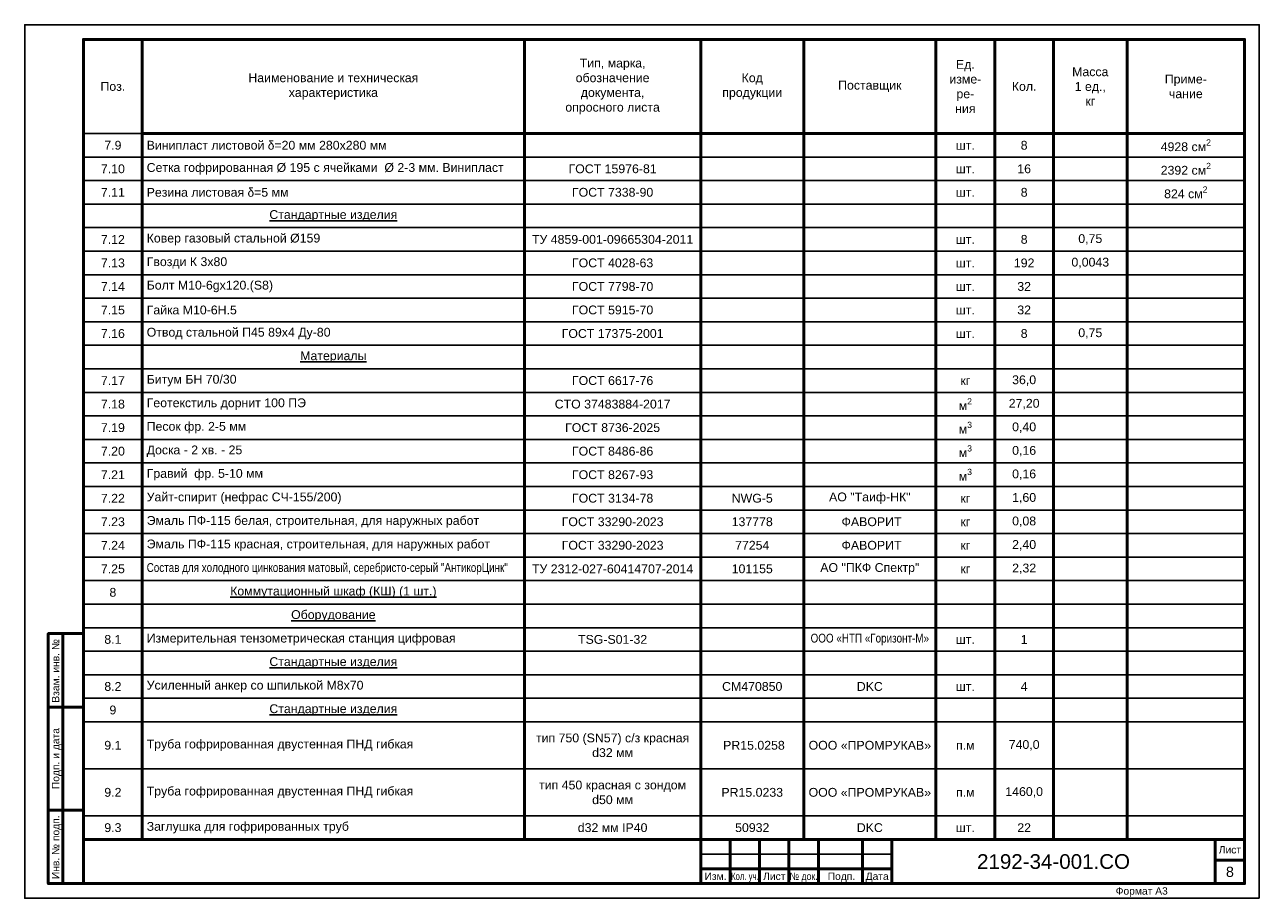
# Paper-space layout '8' of a CAD drawing. Header units: millimetres. Extents: x -420 to 0, y 0 to 297.
import ezdxf
from ezdxf.enums import TextEntityAlignment as Align

# ---------------------------------------------------------------- set-up
doc = ezdxf.new("R2010")
doc.units = ezdxf.units.MM
doc.layers.add('Рамка и штамп', color=7, linetype='Continuous', lineweight=25)
doc.layers.add('Таблицы', color=7, linetype='Continuous', lineweight=25)
doc.styles.add('КИА', font='arial.ttf')

# ---------------------------------------------------------------- blocks, each defined once
blk = doc.blocks.new('*U3')
at = {"layer": 'Рамка и штамп', "lineweight": 50}
for p, q in [((-407, 5), (-407, 90)), ((-412, 65), (-400, 65)), ((-412, 30), (-400, 30)), ((-180, 20), (-180, 5)), ((-170, 20), (-170, 5)), ((-160, 20), (-160, 5)), ((-150, 20), (-150, 5)), ((-135, 20), (-135, 5)), ((-125, 20), (-125, 5)), ((-15, 20), (-15, 5)), ((-5, 13), (-15, 13)), ((-190, 10), (-125, 10))]:
    blk.add_line(p, q, dxfattribs=at)
at = {"layer": 'Рамка и штамп', "lineweight": 25}
blk.add_line((-190, 15), (-125, 15), dxfattribs=at)
blk.add_lwpolyline([(0, 0), (-420, 0), (-420, 297), (0, 297)], close=True, dxfattribs=at)
at = {"layer": 'Рамка и штамп', "lineweight": 50}
for points in [[(-5, 5), (-400, 5), (-400, 292), (-5, 292)], [(-400, 5), (-412, 5), (-412, 90), (-400, 90)], [(-190, 5), (-5, 5), (-5, 20), (-190, 20)]]:
    blk.add_lwpolyline(points, close=True, dxfattribs=at)
at = {"layer": 'Рамка и штамп', "style": 'КИА'}
for s, p in [('Взам. инв. №', (-409.5, 66.5)), ('Инв. № подп.', (-409.5, 6.5))]:
    blk.add_text(s, height=2.5, rotation=90, dxfattribs=at).set_placement(p, align=Align.MIDDLE_LEFT)
blk.add_text('Подп. и дата', height=2.5, rotation=90, dxfattribs=at).set_placement((-409.5, 47.5), align=Align.MIDDLE_CENTER)
blk.add_text('Лист', height=2.5, dxfattribs=at).set_placement((-10, 16.5), align=Align.MIDDLE_CENTER)
for s, p in [('Изм.', (-188.74, 8.75)), ('Лист', (-168.79, 8.75)), ('Подп.', (-146.83, 8.75)), ('Дата', (-133.92, 8.75))]:
    blk.add_text(s, height=2.5, dxfattribs=at).set_placement(p, align=Align.TOP_LEFT)
for s, width, p in [('Кол. уч.', 0.75, (-179.68, 8.75)), ('№ док.', 0.85, (-159.76, 8.75))]:
    blk.add_text(s, height=2.5, dxfattribs=dict(at, width=width)).set_placement(p, align=Align.TOP_LEFT)
at = {"layer": 'Рамка и штамп', "style": 'КИА', "flags": 8}
for tag, p in [('ИНВНОМЕРВЗАМЕН6', (-403.5, 66.5)), ('ИНВНОМЕР6', (-403.5, 6.5))]:
    blk.add_attdef(tag, text='', height=2.5, rotation=90, dxfattribs=at).set_placement(p, align=Align.MIDDLE_LEFT)
at = {"layer": 'Рамка и штамп', "style": 'КИА'}
for tag, height, p in [('ОБОЗНАЧЕНИЕ6.1', 5, (-70, 12.5)), ('ЛИСТ6', 3.5, (-10, 9))]:
    blk.add_attdef(tag, text='', height=height, dxfattribs=at).set_placement(p, align=Align.MIDDLE_CENTER)
blk.add_attdef('ФОРМАТ6', text='', height=2.5, dxfattribs=at).set_placement((-40, 3.75), align=Align.TOP_CENTER)
blk = doc.blocks.new('*T22')
at = {"layer": 'Таблицы', "color": 0, "linetype": 'ByBlock', "lineweight": 50, "transparency": 16777216}
for p, q in [((0, 0), (20, 0)), ((0, 0), (0, -32)), ((20, 0), (20, -160)), ((150, 0), (150, -56)), ((210, 0), (210, -32)), ((245, 0), (245, -32)), ((290, 0), (290, -48)), ((310, 0), (310, -40)), ((330, 0), (330, -32)), ((355, 0), (355, -56)), ((395, 0), (395, -56)), ((20, -32), (290, -32)), ((290, -32), (310, -32)), ((310, -32), (395, -32)), ((150, -64), (150, -104)), ((310, -64), (310, -80)), ((310, -96), (310, -104)), ((150, -112), (150, -144)), ((355, -136), (355, -144)), ((20, -168), (20, -184)), ((20, -200), (20, -208)), ((20, -216), (20, -224)), ((150, -216), (150, -224)), ((20, -232), (20, -272))]:
    blk.add_line(p, q, dxfattribs=at)
at = {"layer": 'Таблицы', "color": 0, "linetype": 'ByBlock', "lineweight": -2, "transparency": 16777216}
for p, q in [((20, 0), (395, 0)), ((355, -40), (395, -40)), ((330, -48), (395, -48)), ((20, -56), (150, -56)), ((330, -56), (395, -56)), ((20, -72), (150, -72)), ((20, -80), (150, -80)), ((20, -96), (150, -96)), ((20, -104), (150, -104)), ((0, -112), (150, -112)), ((20, -120), (150, -120)), ((20, -128), (150, -128)), ((310, -128), (330, -128)), ((20, -136), (150, -136)), ((310, -136), (330, -136)), ((20, -144), (150, -144)), ((20, -160), (290, -160)), ((330, -160), (395, -160)), ((210, -176), (290, -176)), ((0, -208), (20, -208)), ((150, -208), (330, -208)), ((20, -216), (150, -216)), ((0, -224), (20, -224)), ((0, -248), (20, -248)), ((0, -264), (20, -264))]:
    blk.add_line(p, q, dxfattribs=at)
at = {"layer": 'Таблицы', "color": 0, "lineweight": 25, "transparency": 16777216}
for p, q in [((0, -32), (20, -32)), ((0, -40), (20, -40)), ((0, -48), (20, -48)), ((0, -56), (20, -56)), ((0, -64), (20, -64)), ((0, -72), (20, -72)), ((0, -80), (20, -80)), ((0, -88), (20, -88)), ((0, -96), (20, -96)), ((0, -104), (20, -104)), ((0, -120), (20, -120)), ((150, -120), (395, -120)), ((0, -128), (20, -128)), ((330, -128), (395, -128)), ((0, -136), (20, -136)), ((330, -136), (395, -136)), ((0, -144), (20, -144)), ((150, -144), (395, -144)), ((0, -152), (20, -152)), ((20, -152), (330, -152)), ((0, -160), (20, -160)), ((290, -160), (330, -160)), ((0, -168), (310, -168)), ((310, -168), (330, -168)), ((0, -176), (20, -176)), ((310, -176), (330, -176)), ((0, -184), (395, -184)), ((20, -192), (150, -192)), ((20, -200), (150, -200)), ((20, -208), (150, -208)), ((20, -232), (150, -232)), ((20, -248), (150, -248)), ((20, -264), (150, -264))]:
    blk.add_line(p, q, dxfattribs=at)
at = {"layer": 'Таблицы', "color": 0, "lineweight": 50, "transparency": 16777216}
for p, q in [((0, -32), (0, -272)), ((210, -32), (210, -272)), ((245, -32), (245, -272)), ((330, -32), (330, -272)), ((310, -40), (310, -64)), ((290, -48), (290, -272)), ((150, -56), (150, -64)), ((355, -56), (355, -136)), ((395, -56), (395, -272)), ((310, -80), (310, -96)), ((150, -104), (150, -112)), ((310, -104), (310, -272)), ((150, -144), (150, -216)), ((355, -144), (355, -272)), ((20, -160), (20, -168)), ((20, -184), (20, -200)), ((20, -208), (20, -216)), ((20, -224), (20, -232)), ((150, -224), (150, -272)), ((0, -272), (395, -272))]:
    blk.add_line(p, q, dxfattribs=at)
at = {"layer": 'Таблицы', "color": 0, "transparency": 16777216}
for p, q in [((20, -40), (355, -40)), ((20, -48), (330, -48)), ((150, -56), (330, -56)), ((20, -64), (395, -64)), ((150, -72), (395, -72)), ((150, -80), (395, -80)), ((20, -88), (395, -88)), ((150, -96), (395, -96)), ((150, -104), (395, -104)), ((150, -112), (395, -112)), ((150, -128), (310, -128)), ((150, -136), (310, -136)), ((330, -152), (395, -152)), ((330, -168), (395, -168)), ((20, -176), (210, -176)), ((290, -176), (310, -176)), ((330, -176), (395, -176)), ((0, -192), (20, -192)), ((150, -192), (395, -192)), ((0, -200), (20, -200)), ((150, -200), (395, -200)), ((330, -208), (395, -208)), ((0, -216), (20, -216)), ((150, -216), (395, -216)), ((20, -224), (395, -224)), ((0, -232), (20, -232)), ((150, -232), (395, -232)), ((150, -248), (395, -248)), ((150, -264), (395, -264))]:
    blk.add_line(p, q, dxfattribs=at)
at = {"layer": 'Таблицы', "color": 0, "transparency": 16777216, "char_height": 3, "style": 'КИА'}
for s, insert, width, attachment_point in [('Тип, марка,\\Pобозначение\\Pдокумента,\\Pопросного листа', (180, -16), 57, 5), ('Ед.\\Pизме-\\Pре-\\Pния', (300, -16), 17, 5), ('Наименование и техническая\\Pхарактеристика', (85, -16), 127, 5), ('Код\\Pпродукции', (227.5, -16), 32, 5), ('Масса\\P1 ед.,\\Pкг', (342.5, -16), 22, 5), ('Приме-\\Pчание', (375, -16), 37, 5), ('Поз.', (10, -16), 17, 5), ('Поставщик', (267.5, -16), 42, 5), ('Кол.', (320, -16), 17, 5), ('\\A1;4928 см{\\H0.7x;\\S2^ ;}', (375, -36), 38, 5), ('7.9', (10, -36), 17, 5), ('Винипласт листовой {\\fSymbol|b0|i0|c2|p18;\\C7;d}=20 мм 280х280 мм ', (21.5, -36), 127, 4), ('шт.', (300, -36), 17, 5), ('8', (320, -36), 18, 5), ('Сетка гофрированная %%C 195 с ячейками  %%C 2-3 мм. Винипласт', (21.5, -44), 127, 4), ('\\A1;2392 см{\\H0.7x;\\S2^ ;}', (375, -44), 38, 5), ('7.10', (10, -44), 17, 5), ('ГОСТ 15976-81', (180, -44), 57, 5), ('шт.', (300, -44), 17, 5), ('16', (320, -44), 18, 5), ('7.11', (10, -52), 17, 5), ('Резина листовая {\\fSymbol|b0|i0|c2|p18;\\C7;d\\fArial|b0|i0|c204|p34;=5 мм }', (21.5, -52), 127, 4), ('ГОСТ 7338-90', (180, -52), 57, 5), ('8', (320, -52), 18, 5), ('\\A1;824 см{\\H0.7x;\\S2^ ;}', (375, -52), 38, 5), ('шт.', (300, -52), 17, 5), ('{\\LСтандартные изделия}', (85, -60), 127, 5), ('7.12', (10, -68), 17, 5), ('Ковер газовый стальной Ø159 ', (21.5, -68), 127, 4), ('ТУ 4859-001-09665304-2011', (180, -68), 57, 5), ('шт.', (300, -68), 17, 5), ('8', (320, -68), 17, 5), ('0,75', (342.5, -68), 22, 5), ('7.13', (10, -76), 17, 5), ('Гвозди К 3х80 ', (21.5, -76), 127, 4), ('ГОСТ 4028-63', (180, -76), 57, 5), ('шт.', (300, -76), 17, 5), ('192', (320, -76), 17, 5), ('0,0043', (342.5, -76), 22, 5), ('7.14', (10, -84), 17, 5), ('Болт М10-6gx120.(S8) ', (21.5, -84), 127, 4), ('ГОСТ 7798-70', (180, -84), 57, 5), ('шт.', (300, -84), 17, 5), ('32', (320, -84), 17, 5), ('7.15', (10, -92), 17, 5), ('Гайка М10-6Н.5 ', (21.5, -92), 127, 4), ('ГОСТ 5915-70', (180, -92), 57, 5), ('шт.', (300, -92), 17, 5), ('32', (320, -92), 17, 5), ('7.16', (10, -100), 17, 5), ('Отвод стальной П45 89х4 Ду-80', (21.5, -100), 127, 4), ('ГОСТ 17375-2001', (180, -100), 57, 5), ('шт.', (300, -100), 17, 5), ('8', (320, -100), 17, 5), ('0,75', (342.5, -100), 22, 5), ('{\\LМатериалы}', (85, -108), 127, 5), ('7.17', (10, -116), 17, 5), ('Битум БН 70/30 ', (21.5, -116), 127, 4), ('ГОСТ 6617-76 ', (180, -116), 57, 5), ('кг', (300, -116), 17, 5), ('36,0', (320, -116), 17, 5), ('\\A1;м{\\H0.7x;\\S2^ ;}', (300, -124), 17, 5), ('7.18', (10, -124), 17, 5), ('{\\C0;Геотекстиль дорнит 100 ПЭ }', (21.5, -124), 127, 4), ('{\\C0;СТО 37483884-2017}', (180, -124), 57, 5), ('27,20', (320, -124), 17, 5), ('7.19', (10, -132), 17, 5), ('Песок фр. 2-5 мм ', (21.5, -132), 127, 4), ('ГОСТ 8736-2025', (180, -132), 57, 5), ('\\A1;м{\\H0.7x;\\S3^ ;}', (300, -132), 17, 5), ('0,40', (320, -132), 17, 5), ('7.20', (10, -140), 17, 5), ('Доска - 2 хв. - 25', (21.5, -140), 127, 4), ('ГОСТ 8486-86', (180, -140), 57, 5), ('\\A1;м{\\H0.7x;\\S3^ ;}', (300, -140), 17, 5), ('0,16', (320, -140), 17, 5), ('7.21', (10, -148), 17, 5), ('Гравий  фр. 5-10 мм ', (21.5, -148), 127, 4), ('ГОСТ\\~8267-93', (180, -148), 57, 5), ('\\A1;м{\\H0.7x;\\S3^ ;}', (300, -148), 17, 5), ('0,16', (320, -148), 17, 5), ('7.22', (10, -156), 17, 5), ('{\\C256;Уайт-спирит (нефрас СЧ-155/200)}', (21.5, -156), 127, 4), ('{\\C256;ГОСТ 3134-78}', (180, -156), 57, 5), ('NWG-5', (227.5, -156), 32, 5), ('АО "Таиф-НК"', (267.5, -156), 42, 5), ('кг', (300, -156), 17, 5), ('1,60', (320, -156), 17, 5), ('7.23', (10, -164), 17, 5), ('Эмаль ПФ-115 белая, строительная, для наружных работ ', (21.5, -164), 127, 4), ('ГОСТ{\\C256; 33290-2023} ', (180, -164), 57, 5), ('137778', (227.5, -164), 32, 5), (' ФАВОРИТ', (267.5, -164), 42, 5), ('кг', (300, -164), 17, 5), ('0,08', (320, -164), 17, 5), ('7.24', (10, -172), 17, 5), ('Эмаль ПФ-115 красная, строительная, для наружных работ ', (21.5, -172), 127, 4), ('ГОСТ{\\C256; 33290-2023} ', (180, -172), 57, 5), ('77254', (227.5, -172), 32, 5), (' ФАВОРИТ', (267.5, -172), 42, 5), ('кг', (300, -172), 17, 5), ('2,40', (320, -172), 17, 5), ('{\\W0.8;\\C0;Состав для холодного цинкования матовый, серебристо-серый "АнтикорЦинк" }', (21.5, -180), 127, 4), ('7.25', (10, -180), 17, 5), ('{\\C0;ТУ 2312-027-60414707-2014}', (180, -180), 57, 5), ('101155', (227.5, -180), 32, 5), ('{\\C0;АО "ПКФ Спектр"}', (267.5, -180), 42, 5), ('кг', (300, -180), 17, 5), ('2,32', (320, -180), 17, 5), ('8', (10, -188), 17, 5), ('{\\LКоммутационный шкаф (КШ) (1 шт.)}', (85, -188), 127, 5), ('{\\LОборудование}', (85, -196), 127, 5), ('8.1', (10, -204), 17, 5), ('Измерительная тензометрическая станция цифровая ', (21.5, -204), 127, 4), ('TSG-S01-32', (180, -204), 57, 5), ('{\\W0.8;ООО «НТП «Горизонт-М»}', (267.5, -204), 42, 5), ('шт.', (300, -204), 17, 5), ('1', (320, -204), 17, 5), ('{\\LСтандартные изделия}', (85, -212), 127, 5), ('8.2', (10, -220), 17, 5), ('Усиленный анкер со шпилькой М8x70', (21.5, -220), 127, 4), ('CM470850', (227.5, -220), 32, 5), ('DKC', (267.5, -220), 42, 5), ('4', (320, -220), 17, 5), ('шт.', (300, -220), 17, 5), ('9', (10, -228), 17, 5), ('{\\LСтандартные изделия}', (85, -228), 127, 5), ('9.1', (10, -240), 17, 5), ('Труба гофрированная двустенная ПНД гибкая', (21.5, -240), 127, 4), ('тип 750 (SN57) с/з красная d32 мм', (180, -240), 57, 5), (' PR15.0258', (227.5, -240), 32, 5), ('ООО «ПРОМРУКАВ» ', (267.5, -240), 42, 5), ('п.м', (300, -240), 17, 5), ('740,0', (320, -240), 17, 5), ('тип 450 красная с зондом d50 мм', (180, -256), 57, 5), ('9.2', (10, -256), 17, 5), ('Труба гофрированная двустенная ПНД гибкая', (21.5, -256), 127, 4), ('PR15.0233', (227.5, -256), 32, 5), ('ООО «ПРОМРУКАВ» ', (267.5, -256), 42, 5), ('п.м', (300, -256), 17, 5), ('1460,0', (320, -256), 17, 5), ('9.3', (10, -268), 17, 5), ('Заглушка для гофрированных труб', (21.5, -268), 127, 4), ('d32 мм IP40', (180, -268), 57, 5), ('50932', (227.5, -268), 32, 5), ('DKC', (267.5, -268), 42, 5), ('шт.', (300, -268), 17, 5), ('22', (320, -268), 17, 5)]:
    blk.add_mtext(s, dxfattribs=dict(at, insert=insert, width=width, attachment_point=attachment_point))

psp = doc.layouts.new('8')

# ---------------------------------------------------------------- block references
psp.add_blockref('*T22', (-400, 292))
at = {"layer": 'Рамка и штамп'}
psp.add_blockref('*U3', (0, 0), dxfattribs=at).add_auto_attribs({'ОБОЗНАЧЕНИЕ6.1': '2192-34-001.СО', 'ФОРМАТ6': 'Формат А3', 'ЛИСТ6': '8'})

doc.saveas('drawing.dxf')
